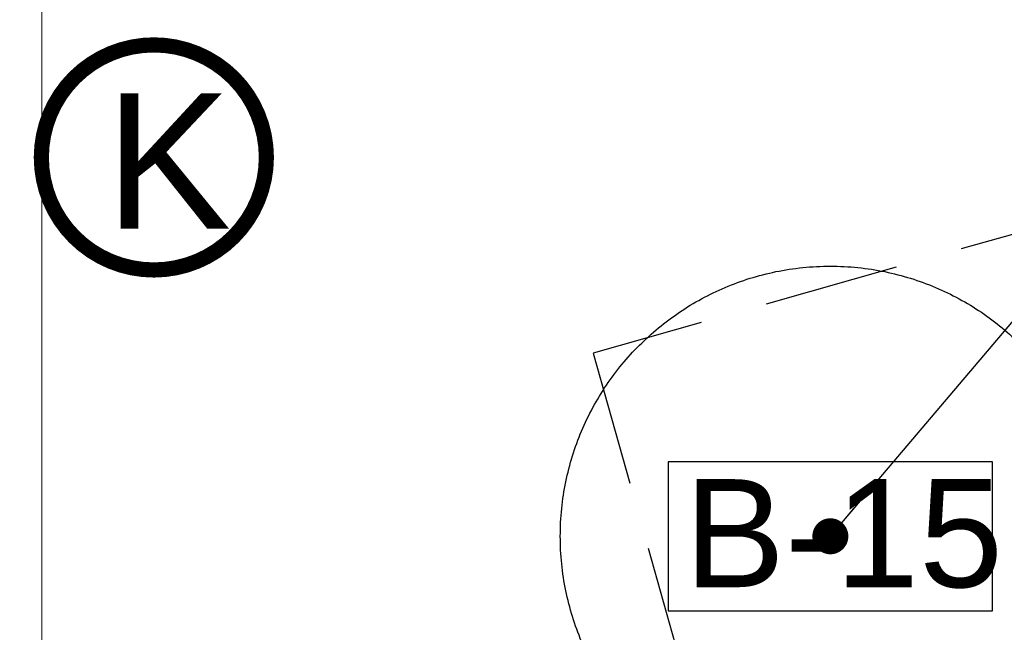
# Model space of a CAD drawing. Header units: millimetres. Extents: x 2950152 to 2989892, y -490837 to -470506.
# Tile 7 of 57: x 2971331 to 2971878, y -485642 to -485302. Entities that reach past the tile are written whole.
import ezdxf

# ---------------------------------------------------------------- set-up
doc = ezdxf.new("R2010")
doc.units = ezdxf.units.MM
doc.header["$LTSCALE"] = 1000
doc.header["$MEASUREMENT"] = 0
doc.linetypes.add('HIDDEN', pattern=[0.375, 0.25, -0.125])
doc.linetypes.add('Hidden 2mm', pattern=[3, 2, -1])
doc.layers.get('0').update_dxf_attribs({"linetype": 'CONTINUOUS'})
doc.layers.add('A-DETL', color=1, linetype='CONTINUOUS', lineweight=15)
doc.layers.add('Equip No.', color=1, linetype='CONTINUOUS', lineweight=15)
for name, color, linetype in [('ELECTRICAL', 7, 'CONTINUOUS'), ('Equipment', 5, 'CONTINUOUS'), ('Equipment Name', 7, 'CONTINUOUS')]:
    doc.layers.add(name, color=color, linetype=linetype)
doc.styles.add('Arial', font='arial.ttf')
doc.styles.get("Standard").update_dxf_attribs({"font": 'arial.ttf'})
doc.dimstyles.new('TFS-Dim', dxfattribs={"dimtxt": 75, "dimasz": 20, "dimexe": 25, "dimexo": 25, "dimgap": 5, "dimtad": 0, "dimdec": 0, "dimzin": 0, "dimdsep": 46, "dimtxsty": 'Standard', "dimcen": 0.09, "dimclrd": 8, "dimclre": 8, "dimadec": 0, "dimazin": 0, "dimtfac": 1, "dimtdec": 0, "dimtofl": 0, "dimtmove": 0, "dimatfit": 3, "dimldrblk": 'DOT', "dimfxl": 0, "dimtolj": 1, "dimtzin": 0, "dimlwd": -1, "dimlwe": -1, "dimarcsym": 0})

# ---------------------------------------------------------------- blocks, each defined once
blk = doc.blocks.new('_Dot')
at = {"color": 0, "linetype": 'ByBlock', "lineweight": -2}
blk.add_line((-0.5, 0), (-1, 0), dxfattribs=at)
at = {"color": 0, "linetype": 'ByBlock', "const_width": 0.5}
blk.add_lwpolyline([(-0.25, 0, 1), (0.25, 0, 1)], format="xyb", close=True, dxfattribs=at)
blk = doc.blocks.new('A$C91a2cc33')
at = {"layer": 'ELECTRICAL', "color": 21, "const_width": 9.54}
blk.add_lwpolyline([(-50, -120.71, 0.198912), (0, -141.42, 0.198912), (50, -120.71, 0.198912), (70.71, -70.71, 0.198912), (50, -20.71, 0.198912), (0, 0, 0.198912), (-50, -20.71, 0.198912), (-70.71, -70.71, 0.198912)], format="xyb", close=True, dxfattribs=at)
at = {"layer": 'ELECTRICAL', "color": 21, "insert": (-896.98, -30.49), "char_height": 85, "width": 1803.2618, "attachment_point": 1, "style": 'Arial'}
blk.add_mtext('\\A1;{\\W8.75482;   }K', dxfattribs=at)

msp = doc.modelspace()

# ---------------------------------------------------------------- linework, layer by layer
at = {"lineweight": -2}
msp.add_circle((2970013.77, -481719.25), 9117.57, dxfattribs=at)
at = {"layer": 'A-DETL', "linetype": 'Hidden 2mm', "ltscale": 30}
msp.add_line((2971343.29, -483990.43), (2971343.29, -486194.43), dxfattribs=at)
at = {"layer": 'Equip No.', "lineweight": -2, "elevation": -0.49}
msp.add_lwpolyline([(2971691.32, -485630.07), (2971871.42, -485630.07), (2971871.42, -485547.35), (2971691.32, -485547.35)], close=True, dxfattribs=at)
at = {"layer": 'Equipment', "linetype": 'HIDDEN', "ltscale": 0.3}
msp.add_lwpolyline([(2971765.24, -485895.94), (2972150.13, -485787.04), (2972034.42, -485378.09), (2971649.53, -485486.99)], close=True, dxfattribs=at)
at = {"layer": 'Equipment', "color": 3, "linetype": 'HIDDEN', "ltscale": 250}
msp.add_circle((2971781.37, -485588.71, -0.49), 150, dxfattribs=at)

# ---------------------------------------------------------------- block references
at = {"layer": 'ELECTRICAL', "xscale": 0.8838834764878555, "yscale": 0.8838834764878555, "zscale": 0.8838834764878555}
msp.add_blockref('A$C91a2cc33', (2971405.59, -485315.82), dxfattribs=at)

# ---------------------------------------------------------------- texts
at = {"layer": 'Equip No.', "color": 7, "insert": (2971700.26, -485556.99, 1116.89), "char_height": 60, "attachment_point": 1, "style": 'Arial'}
msp.add_mtext_dynamic_manual_height_columns('B-15', width=739.3572, gutter_width=15, heights=[46.53], dxfattribs=at)

# ---------------------------------------------------------------- leaders
at = {"layer": 'Equipment Name', "lineweight": -2}
msp.add_leader([(2971781.37, -485588.71, -0.49), (2972129.43, -485178.71, -0.49)], dimstyle='TFS-Dim', override={"dimgap": 5, "dimtad": 0, "dimfxl": 1.25, "dimfxlon": 1, "dimtfill": 1, "dimarcsym": 1}, dxfattribs=at)

doc.saveas('drawing.dxf')
